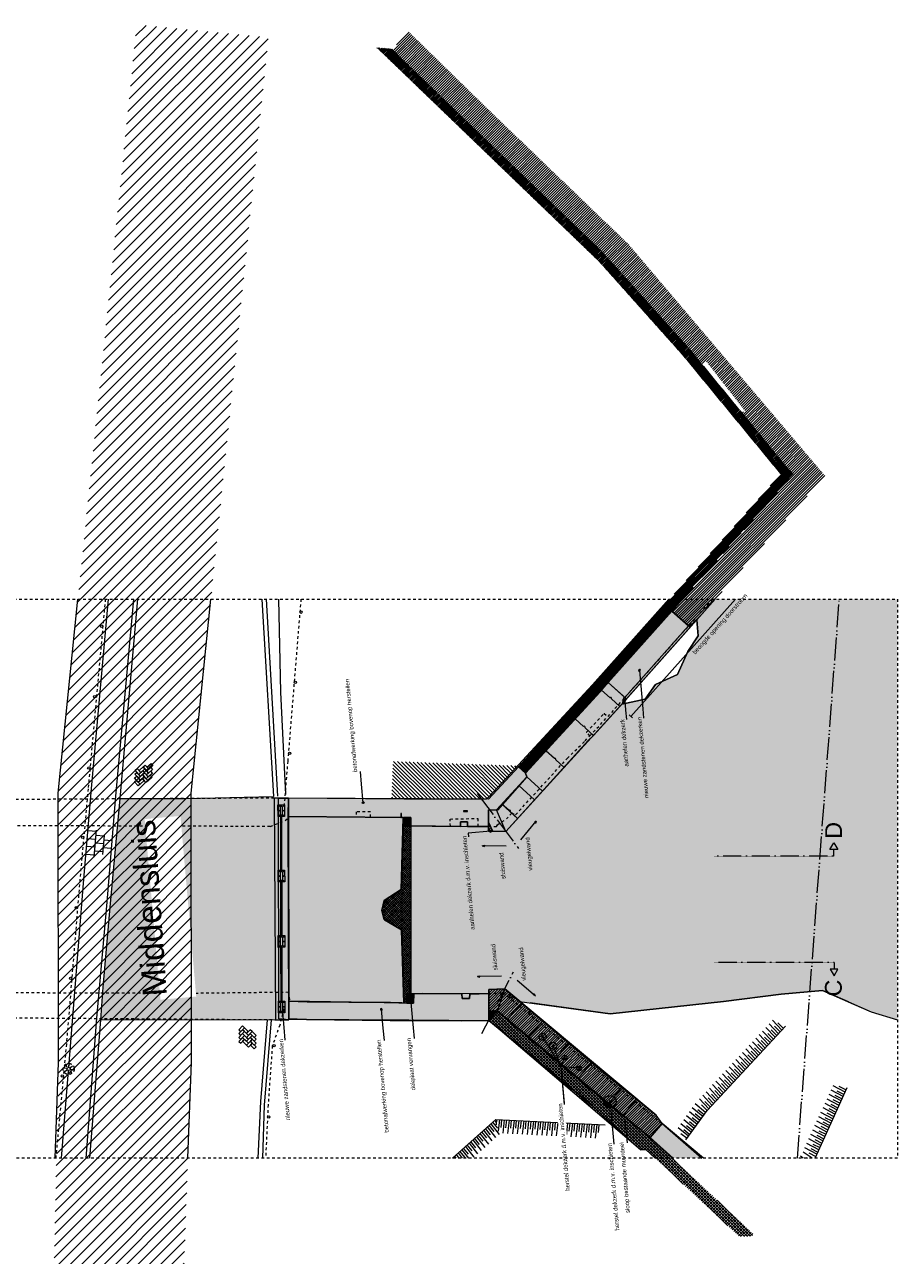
# Model space of a CAD drawing. Extents: x -251883 to 250656, y 0 to 909157.
# Tile 63 of 70: x -4299 to 28500, y 763970 to 810218. Entities that reach past the tile are written whole.
import ezdxf

# ---------------------------------------------------------------- set-up
doc = ezdxf.new("R2010")
doc.units = 0
doc.header["$MEASUREMENT"] = 0
for name, pattern in [('@L07DS2b', [6.3, 4, -1, 0.3, -1]), ('DASHDOT', [1250, 1000, -112.5, 25, -112.5]), ('DASHED', [200, 100, -100]), ('DIVIDE', [1250, 862.5, -112.5, 25, -112.5, 25, -112.5])]:
    doc.linetypes.add(name, pattern=pattern)
for name, color, linetype in [('A-0019-AFDEKVLAK', 1, 'Continuous'), ('A-0070-SYMBOOL', 8, 'Continuous'), ('A-0074--', 11, 'Continuous'), ('A-1100-TXT+MT-SO', 7, 'Continuous')]:
    doc.layers.add(name, color=color, linetype=linetype)
pattern_1 = [(45, (0, 0), (-49.497475, 49.497475), [])]

# ---------------------------------------------------------------- blocks, each defined once
blk = doc.blocks.new('M-MAATREGELEN_469')
at = {"linetype": 'Continuous', "lineweight": 5}
h = blk.add_hatch(dxfattribs=at)
h.set_pattern_fill('@AV093', color=154, style=0, pattern_type=0)
h.set_pattern_definition(pattern_1)
h.paths.add_polyline_path([(-111895, 126539), (-111275, 127191), (-108463, 124439), (-103033, 119222), (-95641, 110513), (-100708, 104818), (-101393, 105428), (-96818, 110573), (-97080, 110852), (-98739, 112883), (-98647, 112958), (-100086, 114796), (-100216, 114689), (-104046, 118974)], flags=0)
h = blk.add_hatch(dxfattribs=at)
h.set_pattern_fill('@AV106', color=231, style=0, pattern_type=0)
h.set_pattern_definition([(45, (0, 0), (-28.284271, 28.284271), [])])
h.paths.add_polyline_path([(-106886, 99333), (-107152, 99575), (-104049, 102980), (-97306, 110567), (-101000, 115054), (-104134, 118563), (-112487, 126602), (-111904, 126548), (-111420, 126073), (-104046, 118974), (-100726, 115287), (-97080, 110852), (-96818, 110573), (-103782, 102739)], flags=0)
for color, points in [(254, [(-101504, 105874), (-100996, 105874), (-101393, 105428), (-100768, 104872), (-103157, 102185), (-103782, 102739), (-104088, 102394), (-106886, 99333), (-106842, 99202), (-107978, 97960), (-108279, 97962), (-108284, 97329), (-109074, 97335), (-109072, 97511), (-109332, 97513), (-109334, 97337), (-111201, 97352), (-111201, 97672), (-115816, 97708), (-115801, 98398), (-111448, 98364), (-108367, 98358), (-108245, 98470), (-104368, 102652)]), (111, [(-92916, 90070), (-93903, 90367), (-94564, 90657), (-95726, 91167), (-97283, 91026), (-99445, 90752), (-103708, 90288), (-107114, 90758), (-107672, 91232), (-108275, 91203), (-108274, 91063), (-108979, 91035), (-108995, 90870), (-109266, 90870), (-109281, 91039), (-110767, 91056), (-111198, 91051), (-111201, 97352), (-109334, 97337), (-109332, 97513), (-109072, 97511), (-109074, 97335), (-108284, 97329), (-108285, 97154), (-107635, 97149), (-103267, 101933), (-102390, 102115), (-102006, 102670), (-101176, 103044), (-100790, 103911), (-100400, 104497), (-100452, 105100), (-99763, 105874), (-92916, 105874)]), (8, [(-99763, 105874), (-103347, 101844), (-104342, 100753), (-104532, 100566), (-107635, 97149), (-108285, 97154), (-108279, 97962), (-107948, 97948), (-106842, 99202), (-106886, 99333), (-103782, 102739), (-103157, 102185), (-100768, 104872), (-101393, 105428), (-100996, 105874)]), (254, [(-101393, 105428), (-100708, 104818), (-103094, 102128), (-103782, 102739)]), (254, [(-115783, 90069), (-116288, 90073), (-116341, 98402), (-115801, 98398), (-115816, 97708)]), (111, [(-111560, 94968), (-112206, 94550), (-112293, 94182), (-112194, 93831), (-111555, 93442), (-111461, 90701), (-111966, 90717), (-115102, 90745), (-115786, 90768), (-115816, 97708), (-111485, 97674)]), (8, [(-111471, 97354), (-111469, 97674), (-111201, 97672), (-111204, 97352)]), (8, [(-102204, 85651), (-104418, 87439), (-107957, 90397), (-107956, 90414), (-108273, 90404), (-108275, 91203), (-107672, 91232), (-107114, 90758), (-103955, 88075), (-101976, 86487), (-101760, 86167)]), (254, [(-111966, 90717), (-111098, 90690), (-111087, 91043), (-110767, 91056), (-109281, 91039), (-109266, 90870), (-108995, 90870), (-108979, 91035), (-108274, 91063), (-108270, 90045), (-111972, 90047), (-115117, 90075), (-115783, 90098), (-115786, 90768), (-115102, 90745)]), (8, [(-111356, 90698), (-111350, 91033), (-111087, 91043), (-111098, 90690)]), (254, [(-102020, 84874), (-102369, 85200), (-102564, 85183), (-104609, 87031), (-108270, 90045), (-107957, 90397), (-104418, 87439), (-102204, 85651), (-101345, 84874)]), (254, [(-101345, 84874), (-102204, 85651), (-101760, 86167), (-100201, 84874)]), (254, [(-100267, 84874), (-101375, 84874), (-102204, 85651), (-101760, 86167)])]:
    blk.add_hatch(color=color, dxfattribs=at).paths.add_polyline_path(points, flags=0)
h = blk.add_hatch(dxfattribs=at)
h.set_pattern_fill('@AV093', color=154, style=0, pattern_type=0)
h.set_pattern_definition(pattern_1)
h.paths.add_polyline_path([(-103249, 101953), (-103185, 102209), (-103094, 102128)], flags=0)
h = blk.add_hatch(dxfattribs=at)
h.set_pattern_fill('@GA03b', color=92, style=0, pattern_type=0)
h.set_pattern_definition([(135, (0, 0), (-70.71068, -70.71068), [])])
h.paths.add_polyline_path([(-107189, 99609), (-111872, 99779), (-111923, 98377), (-108367, 98358)], flags=0)
h = blk.add_hatch(dxfattribs=at)
h.set_pattern_fill('@AV065', color=51, style=0, pattern_type=0)
h.set_pattern_definition([(45, (0, 0), (-42.426407, 42.426407), []), (135, (0, 0), (-42.426407, -42.426407), [])])
h.paths.add_polyline_path([(-111461, 90701), (-111555, 93442), (-112198, 93838), (-112293, 94182), (-112206, 94550), (-111560, 94968), (-111471, 97354), (-111201, 97352), (-111198, 91051), (-111350, 91033), (-111356, 90698)], flags=0)
h = blk.add_hatch(dxfattribs=at)
h.set_pattern_fill('@AV093', color=154, style=0, pattern_type=0)
h.set_pattern_definition(pattern_1)
h.paths.add_polyline_path([(-108123, 97153), (-108282, 97507), (-108285, 97154)], flags=0)
h = blk.add_hatch(dxfattribs=at)
h.set_pattern_fill('@AV093', color=154, style=0, pattern_type=0)
h.set_pattern_definition(pattern_1)
h.paths.add_polyline_path([(-102204, 85651), (-101760, 86167), (-101976, 86487), (-107672, 91232), (-108275, 91203), (-108273, 90404), (-107956, 90414)], flags=0)
h = blk.add_hatch(dxfattribs=at)
h.set_pattern_fill('@AV103', color=213, style=0, pattern_type=0)
h.set_pattern_definition([(135, (0, 0), (-56.568542, -56.568542), []), (45, (0, 0), (-56.568542, 56.568542), [])])
h.paths.add_polyline_path([(-98298, 81988), (-98465, 81930), (-98867, 81933), (-102369, 85200), (-102564, 85183), (-108270, 90045), (-108273, 90404), (-107956, 90414), (-102204, 85651)], flags=0)
h = blk.add_hatch(dxfattribs=at)
h.set_pattern_fill('@AV093', color=154, style=0, pattern_type=0)
h.set_pattern_definition(pattern_1)
h.paths.add_polyline_path([(-106130, 89365, 1), (-106367, 89495, 1)], flags=0)
h = blk.add_hatch(dxfattribs=at)
h.set_pattern_fill('@AV093', color=154, style=0, pattern_type=0)
h.set_pattern_definition(pattern_1)
h.paths.add_polyline_path([(-105736, 89023, 1), (-105973, 89153, 1)], flags=0)
h = blk.add_hatch(dxfattribs=at)
h.set_pattern_fill('@AV093', color=154, style=0, pattern_type=0)
h.set_pattern_definition(pattern_1)
h.paths.add_polyline_path([(-105348, 88605, 1), (-105506, 88692, 1)], flags=0)
h = blk.add_hatch(dxfattribs=at)
h.set_pattern_fill('@AV093', color=154, style=0, pattern_type=0)
h.set_pattern_definition(pattern_1)
h.paths.add_polyline_path([(-104786, 88203, 1), (-104944, 88289, 1)], flags=0)
h = blk.add_hatch(dxfattribs=at)
h.set_pattern_fill('@AV093', color=154, style=0, pattern_type=0)
h.set_pattern_definition(pattern_1)
h.paths.add_polyline_path([(-103507, 86880, 1), (-103923, 87098, 1)], flags=0)
at = {"color": 7, "linetype": 'DASHED', "lineweight": 0}
blk.add_lwpolyline([(-149916, 84874), (-149916, 105874), (-92916, 105874), (-92916, 84874)], close=True, dxfattribs=at)
at = {"color": 251, "linetype": 'Continuous', "lineweight": 5}
for points in [[(-124569, 84874), (-124444, 88465), (-124458, 98580), (-123927, 103775), (-123712, 105874)], [(-107062, 96833), (-106485, 97530), (-106518, 97451), (-106539, 97464)], [(-107062, 96833), (-106485, 97530), (-106556, 97483), (-106539, 97464)], [(-107613, 96589), (-108518, 96602), (-108437, 96626), (-108433, 96601)], [(-107613, 96589), (-108518, 96602), (-108437, 96576), (-108433, 96601)], [(-107791, 91703), (-108696, 91694), (-108615, 91720), (-108611, 91695)], [(-107791, 91703), (-108696, 91694), (-108615, 91670), (-108611, 91695)], [(-107206, 91559), (-106516, 90973), (-106562, 91044), (-106581, 91028)], [(-107206, 91559), (-106516, 90973), (-106594, 91007), (-106581, 91028)]]:
    blk.add_lwpolyline(points, dxfattribs=at)
at = {"color": 251, "linetype": 'DASHED', "lineweight": 5}
for points in [[(-122684, 105874), (-123330, 98744), (-123637, 95354), (-124146, 89150), (-124547, 84874)], [(-115333, 105874), (-115828, 99786), (-116001, 97656)]]:
    blk.add_lwpolyline(points, dxfattribs=at)
at = {"color": 8, "linetype": 'Continuous', "lineweight": 5}
for points in [[(-124056, 88291), (-123488, 95358), (-123197, 98758), (-122562, 105874)], [(-121625, 105874), (-122298, 98471), (-122625, 94487), (-123013, 90127), (-123418, 84874)], [(-121467, 105874), (-122140, 98381)], [(-116804, 105874), (-116365, 98463)], [(-116640, 105874), (-116210, 98472)], [(-116176, 105874), (-116094, 102380), (-115915, 98539)], [(-101504, 105874), (-104368, 102652), (-108245, 98470), (-108367, 98358)], [(-100996, 105874), (-101393, 105428), (-100768, 104872), (-103157, 102185), (-103782, 102739), (-106886, 99333), (-106842, 99202), (-107948, 97948), (-108279, 97962), (-108285, 97154), (-107635, 97149), (-104532, 100566), (-104342, 100753), (-103347, 101844), (-99763, 105874)], [(-103782, 102739), (-106886, 99333), (-107152, 99575), (-104049, 102980), (-101477, 105874)], [(-100995, 105874), (-103782, 102739)], [(-102935, 101469), (-98996, 105874)], [(-101393, 105428), (-100997, 105874)], [(-99803, 105831), (-99852, 105874)], [(-103267, 101933), (-102390, 102115), (-102006, 102670), (-101176, 103044), (-100790, 103911), (-100400, 104497), (-100454, 105115)], [(-101393, 105428), (-100708, 104818)], [(-108284, 97329), (-108279, 97962), (-107978, 97960), (-106842, 99202), (-106886, 99333), (-104088, 102394), (-103782, 102739)], [(-103782, 102739), (-103094, 102128)], [(-103935, 101595), (-103935, 101580)], [(-102872, 101412), (-102998, 101525)], [(-104608, 100880), (-104594, 100879)], [(-104483, 100731), (-104475, 100737)], [(-106886, 99333), (-107189, 99609)], [(-106842, 99202), (-106252, 98663)], [(-107146, 98870), (-106555, 98331)], [(-122140, 98381), (-122497, 94438), (-122770, 91297), (-122868, 90063)], [(-122140, 98381), (-119656, 98387), (-116365, 98463)], [(-107780, 98176), (-107189, 97637)], [(-109689, 97610), (-109694, 97615)], [(-107635, 97149), (-107978, 97960)], [(-123029, 97149), (-123331, 97173)], [(-123025, 97198), (-123108, 96183)], [(-111202, 97352), (-111198, 92952)], [(-111201, 97352), (-111198, 91051)], [(-109334, 97337), (-109332, 97513), (-109072, 97511), (-109074, 97335)], [(-123053, 96850), (-123355, 96874)], [(-122756, 96675), (-123065, 96700)], [(-122732, 96974), (-123041, 96999)], [(-122730, 96996), (-122789, 96281)], [(-122435, 96799), (-122744, 96824)], [(-123102, 96252), (-123404, 96276)], [(-123078, 96551), (-123380, 96575)], [(-122781, 96376), (-123090, 96401)], [(-122460, 96500), (-122769, 96525)], [(-112293, 94182), (-112295, 94188)], [(-112198, 93838), (-112193, 93831)], [(-111555, 93442), (-111557, 93451)], [(-111529, 92690), (-111460, 90701)], [(-111199, 92952), (-111198, 91051)], [(-107672, 91232), (-108275, 91203), (-108274, 91063), (-108979, 91035), (-108995, 90870), (-109266, 90870), (-109281, 91039)], [(-107672, 91232), (-107957, 90397), (-108270, 90045)], [(-100201, 84874), (-101760, 86167), (-101976, 86487), (-103955, 88075), (-107672, 91232)], [(-94750, 90739), (-95726, 91167), (-97283, 91026), (-99445, 90752)], [(-111966, 90717), (-115102, 90745), (-115786, 90768)], [(-111356, 90698), (-114785, 90742)], [(-111966, 90717), (-111356, 90698)], [(-111356, 90698), (-111380, 90715)], [(-111350, 91033), (-111361, 91046)], [(-110767, 91056), (-111350, 91033), (-111356, 90698)], [(-111356, 90698), (-111098, 90690), (-111087, 91043)], [(-110767, 91056), (-109281, 91039)], [(-109281, 91039), (-109281, 91039)], [(-109266, 90870), (-109266, 90870)], [(-108995, 90870), (-108995, 90870)], [(-108979, 91035), (-108979, 91035)], [(-108274, 91063), (-108270, 90045)], [(-107454, 91046), (-107516, 90973), (-107422, 90893), (-107359, 90966)], [(-99445, 90752), (-103708, 90288), (-106711, 90702)], [(-94750, 90739), (-93903, 90367), (-92916, 90070)], [(-108273, 90404), (-107956, 90414)], [(-102020, 84874), (-102369, 85200), (-102564, 85183), (-108270, 90045), (-108273, 90404), (-107956, 90414), (-102204, 85651), (-101375, 84874)], [(-108271, 90302), (-108181, 90409)], [(-108271, 90371), (-108242, 90405)], [(-108270, 90098), (-108006, 90412)], [(-108270, 90166), (-108065, 90410)], [(-108270, 90234), (-108124, 90408)], [(-101345, 84874), (-102204, 85651), (-104418, 87439), (-107957, 90397)], [(-106715, 90419), (-106777, 90345), (-106683, 90265), (-106621, 90339)], [(-122868, 90063), (-123278, 84874)], [(-116288, 90073), (-119453, 90053), (-122868, 90063)], [(-116936, 84874), (-116842, 86998), (-116592, 90071)], [(-116766, 84874), (-116699, 86860), (-116439, 90072)], [(-108270, 90045), (-109293, 90019), (-110779, 90036), (-111972, 90047), (-115117, 90075), (-115809, 90099)], [(-102020, 84874), (-102369, 85200), (-102564, 85183), (-104609, 87031), (-108270, 90045)], [(-106259, 90032), (-106783, 89416)], [(-124112, 88292), (-124171, 88372)], [(-124048, 88307), (-124033, 88406)], [(-104415, 88465), (-104926, 87863)], [(-124330, 84874), (-124067, 88148)], [(-124145, 88236), (-124244, 88251)], [(-124130, 88173), (-124210, 88114)], [(-124074, 88139), (-124089, 88040)], [(-124011, 88155), (-123952, 88074)], [(-123993, 88273), (-123912, 88333)], [(-123977, 88210), (-123878, 88195)], [(-101375, 84874), (-102204, 85651), (-101760, 86167), (-100267, 84874)], [(-101999, 85889), (-101953, 85942)]]:
    blk.add_lwpolyline(points, dxfattribs=at)
at = {"color": 254, "linetype": 'Continuous', "lineweight": 5}
for points in [[(-101504, 105874), (-104368, 102652), (-108245, 98470), (-108367, 98358), (-111448, 98364), (-115801, 98398), (-115816, 97708), (-111201, 97672), (-111201, 97352), (-109334, 97337), (-109332, 97513), (-109072, 97511), (-109074, 97335), (-108284, 97329), (-108279, 97962), (-107978, 97960), (-106842, 99202), (-106886, 99333), (-104088, 102394), (-103782, 102739), (-103157, 102185), (-100768, 104872), (-101393, 105428), (-100996, 105874)], [(-101345, 84874), (-102204, 85651), (-104418, 87439), (-107957, 90397), (-108270, 90045), (-104609, 87031), (-102564, 85183), (-102369, 85200), (-102020, 84874)], [(-100201, 84874), (-101760, 86167), (-102204, 85651), (-101345, 84874)]]:
    blk.add_lwpolyline(points, dxfattribs=at)
at = {"color": 111, "linetype": 'Continuous', "lineweight": 5}
blk.add_lwpolyline([(-99763, 105874), (-100452, 105100), (-100400, 104497), (-100790, 103911), (-101176, 103044), (-102006, 102670), (-102390, 102115), (-103267, 101933), (-107635, 97149), (-108285, 97154), (-108284, 97329), (-109074, 97335), (-109072, 97511), (-109332, 97513), (-109334, 97337), (-111201, 97352), (-111198, 91051), (-110767, 91056), (-109281, 91039), (-109266, 90870), (-108995, 90870), (-108979, 91035), (-108274, 91063), (-108275, 91203), (-107672, 91232), (-107114, 90758), (-103708, 90288), (-99445, 90752), (-97283, 91026), (-95726, 91167), (-94564, 90657), (-93903, 90367), (-92916, 90070)], dxfattribs=at)
at = {"color": 8, "linetype": 'DASHED', "lineweight": 5}
for points in [[(-99874, 105874), (-103804, 101457)], [(-104475, 100737), (-104594, 100879), (-103935, 101580), (-103804, 101457)], [(-104483, 100731), (-103804, 101457)], [(-108284, 97329), (-107985, 97329), (-107948, 97399), (-107612, 97615), (-107401, 97844), (-107262, 97775), (-105323, 99892), (-104650, 100552), (-104475, 100737)], [(-116484, 97333), (-115925, 97561), (-115816, 97643)], [(-112716, 97684), (-112721, 97884), (-113259, 97888), (-113256, 97688)], [(-109715, 97339), (-109722, 97612), (-108685, 97636), (-108689, 97334)], [(-116484, 97333), (-128620, 97368), (-130192, 97389)], [(-108268, 91059), (-107722, 91085), (-101760, 86167)]]:
    blk.add_lwpolyline(points, dxfattribs=at)
at = {"color": 154, "linetype": 'Continuous', "lineweight": 5}
blk.add_lwpolyline([(-99768, 105874), (-100708, 104818), (-101393, 105428), (-100997, 105874)], dxfattribs=at)
at = {"color": 1, "linetype": 'DIVIDE', "lineweight": 18}
blk.add_lwpolyline([(-96673, 84874), (-95097, 105874)], dxfattribs=at)
at = {"color": 8, "linetype": 'Continuous', "lineweight": 5}
for points in [[(-103782, 102739), (-103094, 102128), (-100708, 104818), (-101393, 105428)], [(-121426, 99290), (-121561, 99444), (-121484, 99512), (-121349, 99358)], [(-121195, 99494), (-121349, 99358), (-121416, 99435), (-121262, 99571)], [(-121136, 99272), (-121272, 99426), (-121195, 99494), (-121059, 99340)], [(-121127, 99417), (-121262, 99571), (-121185, 99638), (-121050, 99484)], [(-121127, 99417), (-120973, 99552), (-120905, 99475), (-121059, 99340)], [(-120896, 99620), (-121050, 99484), (-121118, 99561), (-120964, 99697)], [(-121453, 98857), (-121589, 99010), (-121512, 99078), (-121376, 98924)], [(-121444, 99001), (-121580, 99155), (-121503, 99223), (-121367, 99069)], [(-121435, 99146), (-121570, 99300), (-121493, 99367), (-121358, 99213)], [(-121444, 99001), (-121290, 99137), (-121223, 99060), (-121376, 98924)], [(-121435, 99146), (-121281, 99281), (-121213, 99204), (-121367, 99069)], [(-121426, 99290), (-121272, 99426), (-121204, 99349), (-121358, 99213)], [(-121155, 98983), (-121290, 99137), (-121213, 99204), (-121078, 99050)], [(-121146, 99127), (-121281, 99281), (-121204, 99349), (-121069, 99195)], [(-121146, 99127), (-120992, 99263), (-120924, 99186), (-121078, 99050)], [(-121136, 99272), (-120982, 99407), (-120915, 99330), (-121069, 99195)], [(-115816, 97708), (-115801, 98398), (-116341, 98402), (-116288, 90073), (-115783, 90069)], [(-111204, 97352), (-111201, 97672), (-111469, 97674), (-111471, 97354)], [(-101760, 86167), (-101976, 86487), (-103955, 88075), (-107114, 90758), (-107672, 91232), (-108275, 91203), (-108273, 90404), (-107956, 90414), (-107957, 90397), (-104418, 87439), (-102204, 85651)], [(-111098, 90690), (-111087, 91043), (-111350, 91033), (-111356, 90698)], [(-117527, 89840), (-117671, 89694), (-117598, 89622), (-117454, 89768)], [(-117526, 89695), (-117380, 89552), (-117308, 89625), (-117454, 89768)], [(-117526, 89695), (-117670, 89549), (-117597, 89477), (-117453, 89623)], [(-117525, 89550), (-117668, 89404), (-117595, 89332), (-117452, 89478)], [(-117523, 89405), (-117667, 89259), (-117594, 89187), (-117450, 89333)], [(-117525, 89550), (-117378, 89407), (-117307, 89480), (-117453, 89623)], [(-117523, 89405), (-117377, 89262), (-117305, 89335), (-117452, 89478)], [(-117304, 89190), (-117450, 89333), (-117522, 89260), (-117376, 89117)], [(-117236, 89698), (-117380, 89552), (-117307, 89480), (-117163, 89626)], [(-117235, 89553), (-117378, 89407), (-117305, 89335), (-117162, 89481)], [(-117234, 89408), (-117377, 89262), (-117304, 89190), (-117160, 89336)], [(-117232, 89263), (-117376, 89117), (-117303, 89045), (-117159, 89191)], [(-117235, 89553), (-117089, 89409), (-117017, 89482), (-117163, 89626)], [(-117234, 89408), (-117087, 89264), (-117015, 89337), (-117162, 89481)], [(-117232, 89263), (-117086, 89119), (-117014, 89192), (-117160, 89336)], [(-117013, 89047), (-117159, 89191), (-117231, 89118), (-117085, 88974)]]:
    blk.add_lwpolyline(points, close=True, dxfattribs=at)
for points in [[(-103347, 101844), (-103664, 102126, 0.999342), (-103716, 102173), (-104034, 102455)], [(-104342, 100753), (-104655, 101040, 0.999342), (-104707, 101087), (-105021, 101374)], [(-105442, 99549), (-105756, 99835, 0.999342), (-105808, 99882), (-106121, 100169)], [(-107189, 97637), (-107459, 97883, 0.999342), (-107510, 97930), (-107780, 98176)], [(-107045, 90699), (-107280, 90421, 0.999342), (-107326, 90367), (-107573, 90076)], [(-105269, 89190), (-105499, 88919, 0.999342), (-105544, 88866), (-105785, 88582)], [(-103279, 87532), (-103498, 87259, 0.999342), (-103542, 87204), (-103772, 86917)], [(-102733, 87094), (-102953, 86820, 0.999342), (-102997, 86765), (-103228, 86478)], [(-101760, 86167), (-101953, 85942, 0.999342), (-101999, 85889), (-102204, 85651)]]:
    blk.add_lwpolyline(points, format="xyb", dxfattribs=at)
at = {"color": 154, "linetype": 'Continuous', "lineweight": 5}
for points in [[(-103249, 101953), (-103185, 102209), (-103094, 102128)], [(-108123, 97153), (-108282, 97507), (-108285, 97154)], [(-102204, 85651), (-101760, 86167), (-101976, 86487), (-107672, 91232), (-108275, 91203), (-108273, 90404), (-107956, 90414)]]:
    blk.add_lwpolyline(points, close=True, dxfattribs=at)
at = {"color": 251, "linetype": 'DASHDOT', "lineweight": 5}
for points in [[(-108714, 98576), (-107149, 96506)], [(-108530, 89555), (-107348, 91866)]]:
    blk.add_lwpolyline(points, dxfattribs=at)
at = {"color": 254, "linetype": 'Continuous', "lineweight": 5}
for points in [[(-115816, 97708), (-115801, 98398), (-116341, 98402), (-116288, 90073), (-115783, 90069)], [(-115102, 90745), (-115786, 90768), (-115783, 90098), (-115117, 90075), (-111972, 90047), (-108270, 90045), (-108274, 91063), (-108979, 91035), (-108995, 90870), (-109266, 90870), (-109281, 91039), (-110767, 91056), (-111087, 91043), (-111098, 90690), (-111966, 90717)]]:
    blk.add_lwpolyline(points, close=True, dxfattribs=at)
at = {"color": 111, "linetype": 'Continuous', "lineweight": 5}
blk.add_lwpolyline([(-111485, 97674), (-115816, 97708), (-115786, 90768), (-115102, 90745), (-111966, 90717), (-111461, 90701), (-111555, 93442), (-112194, 93831), (-112293, 94182), (-112206, 94550), (-111560, 94968)], close=True, dxfattribs=at)
at = {"color": 2, "linetype": 'Continuous', "lineweight": 5}
blk.add_lwpolyline([(-111461, 90701), (-111555, 93442), (-112198, 93838), (-112293, 94182), (-112206, 94550), (-111560, 94968), (-111471, 97354), (-111201, 97352), (-111198, 91051), (-111350, 91033), (-111356, 90698)], close=True, dxfattribs=at)
at = {"color": 9, "linetype": 'Continuous', "lineweight": 5}
for points in [[(-100864, 85563), (-100070, 86659), (-97119, 89835)], [(-97512, 89412), (-97862, 89782)], [(-97388, 89546), (-97737, 89916)], [(-97263, 89680), (-97612, 90050)], [(-97535, 89825), (-97325, 89613)], [(-97411, 89959), (-97200, 89747)], [(-97887, 89009), (-98236, 89379)], [(-97762, 89143), (-98112, 89513)], [(-98035, 89287), (-97824, 89076)], [(-97637, 89277), (-97987, 89647)], [(-97910, 89422), (-97700, 89210)], [(-97785, 89556), (-97575, 89344)], [(-97660, 89690), (-97450, 89478)], [(-98386, 88472), (-98735, 88842)], [(-98261, 88606), (-98611, 88976)], [(-98136, 88740), (-98486, 89110)], [(-98409, 88885), (-98199, 88673)], [(-98011, 88875), (-98361, 89244)], [(-98284, 89019), (-98074, 88807)], [(-98159, 89153), (-97949, 88941)], [(-98760, 88069), (-99110, 88439)], [(-98635, 88203), (-98985, 88573)], [(-98908, 88348), (-98698, 88136)], [(-98510, 88338), (-98860, 88707)], [(-98783, 88482), (-98573, 88270)], [(-98658, 88616), (-98448, 88404)], [(-98534, 88750), (-98323, 88539)], [(-99259, 87532), (-99609, 87902)], [(-99134, 87666), (-99484, 88036)], [(-99010, 87801), (-99359, 88170)], [(-99282, 87945), (-99072, 87733)], [(-98885, 87935), (-99235, 88305)], [(-99158, 88079), (-98947, 87867)], [(-99033, 88214), (-98823, 88002)], [(-99634, 87129), (-99983, 87499)], [(-99509, 87263), (-99859, 87633)], [(-99384, 87398), (-99734, 87768)], [(-99657, 87542), (-99447, 87330)], [(-99532, 87676), (-99322, 87464)], [(-99407, 87811), (-99197, 87599)], [(-96010, 84874), (-94804, 87526)], [(-94958, 87185), (-95407, 87425)], [(-94882, 87352), (-95331, 87592)], [(-95111, 87569), (-94844, 87435)], [(-100008, 86726), (-100358, 87096)], [(-99883, 86861), (-100233, 87231)], [(-100156, 87005), (-99946, 86793)], [(-99758, 86995), (-100108, 87365)], [(-100031, 87139), (-99821, 86927)], [(-99906, 87274), (-99696, 87062)], [(-99782, 87408), (-99571, 87196)], [(-95110, 86851), (-95559, 87092)], [(-95034, 87018), (-95483, 87258)], [(-95339, 87069), (-95072, 86934)], [(-95263, 87236), (-94996, 87101)], [(-95187, 87402), (-94920, 87268)], [(-100338, 86286), (-100731, 86609)], [(-100231, 86435), (-100625, 86758)], [(-100520, 86544), (-100285, 86360)], [(-100124, 86584), (-100518, 86907)], [(-100413, 86693), (-100178, 86509)], [(-100281, 86871), (-100070, 86659)], [(-95338, 86351), (-95787, 86591)], [(-95262, 86517), (-95711, 86758)], [(-95186, 86684), (-95635, 86925)], [(-95566, 86568), (-95300, 86434)], [(-95490, 86735), (-95224, 86600)], [(-95414, 86902), (-95148, 86767)], [(-109638, 84874), (-108009, 86328), (-103903, 86117)], [(-108329, 86042), (-108015, 85641)], [(-108071, 85873), (-108260, 86104)], [(-108192, 86164), (-107878, 85764)], [(-107934, 85995), (-108124, 86226)], [(-108055, 86287), (-108000, 86215)], [(-107982, 86128), (-107963, 86326)], [(-107872, 86321), (-107923, 85888)], [(-107808, 86019), (-107780, 86316)], [(-107689, 86312), (-107748, 85806)], [(-107625, 86010), (-107597, 86307)], [(-107506, 86302), (-107565, 85797)], [(-107442, 86001), (-107414, 86298)], [(-107323, 86293), (-107382, 85787)], [(-107259, 85991), (-107231, 86288)], [(-107140, 86284), (-107199, 85778)], [(-107076, 85982), (-107048, 86279)], [(-106957, 86274), (-107016, 85768)], [(-106893, 85972), (-106865, 86270)], [(-106774, 86265), (-106833, 85759)], [(-106710, 85963), (-106682, 86260)], [(-106591, 86255), (-106650, 85750)], [(-106526, 85954), (-106499, 86251)], [(-106408, 86246), (-106467, 85740)], [(-106343, 85944), (-106316, 86241)], [(-106225, 86236), (-106284, 85731)], [(-106160, 85935), (-106133, 86232)], [(-106042, 86227), (-106101, 85721)], [(-105977, 85925), (-105950, 86223)], [(-105859, 86218), (-105918, 85712)], [(-105794, 85916), (-105767, 86213)], [(-105676, 86208), (-105735, 85703)], [(-105611, 85906), (-105584, 86204)], [(-105493, 86199), (-105552, 85693)], [(-105428, 85897), (-105401, 86194)], [(-105309, 86189), (-105368, 85684)], [(-105245, 85888), (-105218, 86185)], [(-105126, 86180), (-105185, 85674)], [(-105062, 85878), (-105035, 86175)], [(-104943, 86171), (-105002, 85665)], [(-104879, 85869), (-104852, 86166)], [(-104760, 86161), (-104819, 85655)], [(-104696, 85859), (-104669, 86157)], [(-104577, 86152), (-104636, 85646)], [(-104513, 85850), (-104485, 86147)], [(-104394, 86142), (-104453, 85637)], [(-104330, 85840), (-104302, 86138)], [(-104211, 86133), (-104270, 85627)], [(-104147, 85831), (-104119, 86128)], [(-100658, 85839), (-101052, 86162)], [(-100551, 85988), (-100945, 86311)], [(-100840, 86097), (-100605, 85914)], [(-100445, 86137), (-100838, 86460)], [(-100733, 86246), (-100498, 86062)], [(-100627, 86395), (-100391, 86211)], [(-95566, 85850), (-96014, 86091)], [(-95490, 86017), (-95938, 86257)], [(-95414, 86184), (-95863, 86424)], [(-95794, 86068), (-95528, 85933)], [(-95718, 86235), (-95452, 86100)], [(-95642, 86401), (-95376, 86267)], [(-108618, 85385), (-108807, 85615)], [(-108739, 85676), (-108425, 85275)], [(-108481, 85507), (-108671, 85737)], [(-108602, 85798), (-108288, 85397)], [(-108344, 85629), (-108534, 85860)], [(-108466, 85920), (-108152, 85519)], [(-108207, 85751), (-108397, 85982)], [(-100765, 85690), (-101159, 86013)], [(-101054, 85799), (-100819, 85616)], [(-100947, 85948), (-100712, 85764)], [(-95793, 85350), (-96242, 85590)], [(-95717, 85517), (-96166, 85757)], [(-95642, 85683), (-96090, 85924)], [(-96022, 85567), (-95755, 85433)], [(-95946, 85734), (-95680, 85600)], [(-95870, 85901), (-95604, 85766)], [(-109165, 84897), (-109354, 85127)], [(-109286, 85188), (-109040, 84874)], [(-109028, 85019), (-109217, 85249)], [(-109149, 85310), (-108835, 84909)], [(-108891, 85141), (-109081, 85371)], [(-109013, 85432), (-108699, 85031)], [(-108754, 85263), (-108944, 85493)], [(-108876, 85554), (-108562, 85153)], [(-96117, 84874), (-96460, 85099)], [(-95945, 85016), (-96394, 85256)], [(-95869, 85183), (-96318, 85423)], [(-96174, 85234), (-95907, 85099)], [(-96098, 85400), (-95831, 85266)], [(-109620, 84874), (-109628, 84883)], [(-109560, 84944), (-109505, 84874)], [(-109383, 84874), (-109491, 85005)], [(-109423, 85066), (-109273, 84874)], [(-96451, 84874), (-96551, 84940)], [(-96333, 84897), (-96296, 84874)], [(-96250, 85067), (-95983, 84932)]]:
    blk.add_lwpolyline(points, dxfattribs=at)
at = {"color": 8, "linetype": 'Continuous', "lineweight": 5}
for centre, radius in [((-115326, 105387), 45), ((-122820, 104860), 45), ((-115540, 102747), 45), ((-123077, 102212), 45), ((-115757, 100083), 45), ((-123301, 99532), 45), ((-123533, 96926), 45), ((-123771, 94278), 45), ((-123988, 91629), 45), ((-116342, 89094), 45), ((-124302, 87960), 45), ((-124061, 88223), 60), ((-116541, 86420), 45)]:
    blk.add_circle(centre, radius, dxfattribs=at)
at = {"color": 154, "linetype": 'Continuous', "lineweight": 5}
for centre, radius in [((-106249, 89430), 135), ((-105855, 89088), 135), ((-105427, 88649), 90.1), ((-104865, 88246), 90.1), ((-103715, 86989), 235)]:
    blk.add_circle(centre, radius, dxfattribs=at)
at = {"color": 8, "linetype": 'DASHED', "lineweight": 5}
blk.add_circle((-124061, 88223), 210, dxfattribs=at)
at = {"layer": 'A-0070-SYMBOOL', "color": 8, "linetype": 'Continuous', "lineweight": 5}
for points in [[(-102606, 103165), (-102583, 103177), (-102575, 103203), (-102587, 103227), (-102613, 103235), (-102636, 103222), (-102644, 103197), (-102632, 103173)], [(-102607, 103175), (-102590, 103184), (-102585, 103202), (-102593, 103219), (-102612, 103225), (-102629, 103216), (-102634, 103198), (-102626, 103181)], [(-102608, 103185), (-102598, 103190), (-102595, 103201), (-102600, 103211), (-102611, 103215), (-102621, 103209), (-102624, 103198), (-102619, 103188)], [(-102609, 103195), (-102606, 103196), (-102604, 103200), (-102606, 103204), (-102610, 103205), (-102613, 103203), (-102614, 103199), (-102613, 103196)], [(-103159, 102027), (-103136, 102039), (-103128, 102065), (-103140, 102088), (-103165, 102096), (-103189, 102084), (-103197, 102058), (-103185, 102035)], [(-103160, 102037), (-103143, 102045), (-103137, 102064), (-103146, 102081), (-103165, 102086), (-103182, 102078), (-103187, 102059), (-103178, 102042)], [(-103161, 102047), (-103151, 102052), (-103147, 102063), (-103153, 102073), (-103164, 102076), (-103174, 102071), (-103177, 102060), (-103172, 102050)], [(-103162, 102057), (-103159, 102058), (-103157, 102062), (-103159, 102065), (-103163, 102066), (-103166, 102065), (-103167, 102061), (-103166, 102058)], [(-112994, 98261), (-112968, 98253), (-112956, 98229), (-112964, 98203), (-112988, 98191), (-113013, 98199), (-113026, 98223), (-113018, 98248)], [(-112993, 98251), (-112975, 98245), (-112966, 98228), (-112972, 98210), (-112989, 98201), (-113007, 98207), (-113016, 98224), (-113010, 98242)], [(-112992, 98241), (-112981, 98237), (-112976, 98227), (-112979, 98216), (-112990, 98211), (-113001, 98214), (-113006, 98225), (-113002, 98236)], [(-112991, 98231), (-112988, 98230), (-112986, 98226), (-112987, 98223), (-112990, 98221), (-112994, 98222), (-112996, 98226), (-112995, 98229)], [(-108201, 97119), (-108177, 97131), (-108169, 97156), (-108181, 97180), (-108207, 97188), (-108231, 97176), (-108239, 97150), (-108226, 97127)], [(-108202, 97129), (-108185, 97137), (-108179, 97156), (-108188, 97173), (-108206, 97178), (-108223, 97169), (-108229, 97151), (-108220, 97134)], [(-108202, 97138), (-108192, 97144), (-108189, 97155), (-108194, 97165), (-108205, 97168), (-108215, 97163), (-108219, 97152), (-108213, 97142)], [(-108203, 97148), (-108200, 97150), (-108199, 97154), (-108201, 97157), (-108204, 97158), (-108208, 97157), (-108209, 97153), (-108207, 97150)], [(-111268, 91505), (-111244, 91518), (-111236, 91543), (-111248, 91567), (-111274, 91575), (-111298, 91562), (-111306, 91537), (-111293, 91513)], [(-111269, 91515), (-111252, 91524), (-111246, 91542), (-111255, 91559), (-111273, 91565), (-111290, 91556), (-111296, 91538), (-111287, 91521)], [(-111270, 91525), (-111259, 91530), (-111256, 91541), (-111261, 91552), (-111272, 91555), (-111282, 91550), (-111286, 91539), (-111281, 91528)], [(-111271, 91535), (-111267, 91537), (-111266, 91540), (-111268, 91544), (-111271, 91545), (-111275, 91543), (-111276, 91540), (-111274, 91536)], [(-112308, 90421), (-112284, 90433), (-112276, 90459), (-112289, 90482), (-112314, 90491), (-112338, 90478), (-112346, 90453), (-112334, 90429)], [(-112309, 90431), (-112292, 90440), (-112286, 90458), (-112295, 90475), (-112313, 90481), (-112330, 90472), (-112336, 90453), (-112327, 90436)], [(-112310, 90441), (-112300, 90446), (-112296, 90457), (-112301, 90467), (-112312, 90471), (-112323, 90465), (-112326, 90454), (-112321, 90444)], [(-112311, 90451), (-112307, 90452), (-112306, 90456), (-112308, 90459), (-112312, 90461), (-112315, 90459), (-112316, 90455), (-112314, 90452)], [(-106246, 89395), (-106222, 89408), (-106214, 89433), (-106226, 89457), (-106252, 89465), (-106275, 89453), (-106284, 89427), (-106271, 89403)], [(-106246, 89405), (-106230, 89414), (-106224, 89432), (-106233, 89449), (-106251, 89455), (-106268, 89446), (-106274, 89428), (-106265, 89411)], [(-106247, 89415), (-106237, 89420), (-106234, 89431), (-106239, 89442), (-106250, 89445), (-106260, 89440), (-106264, 89429), (-106258, 89419)], [(-106248, 89425), (-106245, 89427), (-106244, 89431), (-106245, 89434), (-106249, 89435), (-106252, 89433), (-106254, 89430), (-106252, 89426)], [(-105852, 89053), (-105828, 89066), (-105820, 89091), (-105832, 89115), (-105858, 89123), (-105882, 89111), (-105890, 89085), (-105877, 89061)], [(-105853, 89063), (-105836, 89072), (-105830, 89090), (-105839, 89107), (-105857, 89113), (-105874, 89104), (-105880, 89086), (-105871, 89069)], [(-105854, 89073), (-105843, 89078), (-105840, 89089), (-105845, 89100), (-105856, 89103), (-105866, 89098), (-105870, 89087), (-105864, 89077)], [(-105854, 89083), (-105851, 89085), (-105850, 89089), (-105852, 89092), (-105855, 89093), (-105859, 89091), (-105860, 89088), (-105858, 89084)], [(-105424, 88614), (-105401, 88626), (-105393, 88652), (-105405, 88676), (-105430, 88684), (-105454, 88671), (-105462, 88646), (-105450, 88622)], [(-105425, 88624), (-105408, 88633), (-105403, 88651), (-105411, 88668), (-105430, 88674), (-105447, 88665), (-105452, 88647), (-105444, 88630)], [(-105426, 88634), (-105416, 88639), (-105412, 88650), (-105418, 88660), (-105429, 88664), (-105439, 88658), (-105442, 88647), (-105437, 88637)], [(-105427, 88644), (-105424, 88646), (-105422, 88649), (-105424, 88653), (-105428, 88654), (-105431, 88652), (-105432, 88648), (-105431, 88645)], [(-104862, 88211), (-104838, 88224), (-104830, 88249), (-104843, 88273), (-104868, 88281), (-104892, 88269), (-104900, 88243), (-104888, 88219)], [(-104863, 88221), (-104846, 88230), (-104840, 88248), (-104849, 88265), (-104867, 88271), (-104884, 88262), (-104890, 88244), (-104881, 88227)], [(-104864, 88231), (-104854, 88237), (-104850, 88248), (-104856, 88258), (-104867, 88261), (-104877, 88256), (-104880, 88245), (-104875, 88235)], [(-104865, 88241), (-104861, 88243), (-104860, 88247), (-104862, 88250), (-104866, 88251), (-104869, 88249), (-104870, 88246), (-104868, 88242)], [(-103712, 86954), (-103688, 86966), (-103680, 86992), (-103692, 87016), (-103718, 87024), (-103742, 87011), (-103750, 86986), (-103737, 86962)], [(-103713, 86964), (-103696, 86973), (-103690, 86991), (-103699, 87008), (-103717, 87014), (-103734, 87005), (-103740, 86987), (-103731, 86970)], [(-103713, 86974), (-103703, 86979), (-103700, 86990), (-103705, 87000), (-103716, 87004), (-103726, 86999), (-103730, 86988), (-103724, 86977)], [(-103714, 86984), (-103711, 86986), (-103710, 86989), (-103712, 86993), (-103715, 86994), (-103719, 86992), (-103720, 86988), (-103718, 86985)], [(-103145, 86208), (-103121, 86221), (-103113, 86246), (-103125, 86270), (-103151, 86278), (-103174, 86266), (-103182, 86240), (-103170, 86216)], [(-103145, 86218), (-103128, 86227), (-103123, 86245), (-103131, 86262), (-103150, 86268), (-103167, 86259), (-103172, 86241), (-103164, 86224)], [(-103146, 86228), (-103136, 86234), (-103133, 86245), (-103138, 86255), (-103149, 86258), (-103159, 86253), (-103163, 86242), (-103157, 86232)], [(-103147, 86238), (-103144, 86240), (-103143, 86244), (-103144, 86247), (-103148, 86248), (-103151, 86246), (-103153, 86243), (-103151, 86239)]]:
    blk.add_lwpolyline(points, close=True, dxfattribs=at)
for points in [[(-102609, 103200), (-102483, 101755), (-102453, 101407)], [(-103162, 102061), (-103131, 101699), (-103100, 101350)], [(-112991, 98226), (-113052, 98923), (-113093, 99396)], [(-108204, 97153), (-109046, 97080), (-109034, 96946)], [(-111271, 91540), (-111151, 90173), (-111081, 89370)], [(-112311, 90456), (-112250, 89758), (-112209, 89285)], [(-103715, 86989), (-103671, 86491), (-103576, 85398)], [(-103148, 86243), (-103129, 86029), (-103077, 85441)]]:
    blk.add_lwpolyline(points, dxfattribs=at)
at = {"layer": 'A-0074--', "color": 11, "linetype": 'Continuous', "lineweight": 9}
for points in [[(-95299, 96218), (-95299, 96468), (-95449, 96468), (-95299, 96718), (-95149, 96468), (-95299, 96468)], [(-95298, 92218), (-95298, 91968), (-95448, 91968), (-95298, 91718), (-95148, 91968), (-95298, 91968)]]:
    blk.add_lwpolyline(points, dxfattribs=at)
at = {"layer": 'A-0074--', "color": 11, "linetype": '@L07DS2b', "lineweight": 9}
for points in [[(-95299, 96218), (-99799, 96217)], [(-95298, 92218), (-99798, 92217)]]:
    blk.add_lwpolyline(points, dxfattribs=at)
at = {"layer": 'A-0070-SYMBOOL', "color": 7, "linetype": 'Continuous', "attachment_point": 7, "line_spacing_factor": 0.933333}
for s, insert, char_height, rotation in [('{\\fArial|b0|i0|c12|p0;betonafwerking bovenop herstellen}', (-113163, 99390), 162, 95), ('{\\fArial|b0|i0|c12|p0;aanhelen dekzerk}', (-103016, 99591), 162, 95), ('{\\fArial|b0|i0|c12|p0;nieuwe zandstenen dekzerken}', (-102261, 98410), 162, 95), ('{\\fArial|b0|i0|c12|p0;D}', (-94999, 96868), 630, 90.0096), ('{\\fArial|b0|i0|c12|p0;aanhelen dekzerk d.m.v. inschieten}', (-108799, 93458), 162, 95), ('{\\fArial|b0|i0|c12|p0;C}', (-94998, 90942), 630, 90.0096), ('{\\fArial|b0|i0|c12|p0;nieuwe zandstenen dekzerken}', (-115739, 86304), 162, 95), ('{\\fArial|b0|i0|c12|p0;betonafwerking bovenop herstellen}', (-111978, 85840), 162, 95), ('{\\fArial|b0|i0|c12|p0;dekplaat vervangen}', (-110981, 87426), 162, 95), ('{\\fArial|b0|i0|c12|p0;sloop bestaande muurdeel}', (-102918, 82819), 162, 95), ('{\\fArial|b0|i0|c12|p0;herstel dekzerk d.m.v. inschieten}', (-103362, 82157), 162, 95)]:
    blk.add_mtext(s, dxfattribs=dict(at, insert=insert, char_height=char_height, rotation=rotation))
at = {"layer": 'A-1100-TXT+MT-SO', "color": 7, "linetype": 'Continuous', "char_height": 162, "attachment_point": 7, "line_spacing_factor": 0.933333}
for s, insert, rotation in [('{\\fArial|b0|i0|c12|p0;beoogde opening doorstroom}', (-100475, 103757), 48.1953), ('{\\fArial|b0|i0|c12|p0;vleugelwand}', (-106580, 95683), 95), ('{\\fArial|b0|i0|c12|p0;sluiswand}', (-107637, 95370), 95), ('{\\fArial|b0|i0|c12|p0;sluiswand}', (-107941, 91931), 95), ('{\\fArial|b0|i0|c12|p0;vleugelwand}', (-106824, 91547), 95)]:
    blk.add_mtext(s, dxfattribs=dict(at, insert=insert, rotation=rotation))
at = {"linetype": 'Continuous'}
for points in [[(-111578, 97675), (-111575, 97825), (-111550, 97824), (-111553, 97674)], [(-109068, 97899), (-109218, 97902), (-109218, 97927), (-109068, 97924)], [(-115942, 95250), (-116187, 95250), (-116188, 95690), (-115943, 95690)], [(-115936, 92792), (-116181, 92791), (-116182, 93231), (-115937, 93232)], [(-115931, 90333), (-116176, 90333), (-116177, 90773), (-115932, 90773)], [(-105285, 85148), (-105571, 85123), (-105728, 86916), (-105442, 86941)]]:
    blk.add_wipeout(points, dxfattribs=at).dxf.layer = 'A-0019-AFDEKVLAK'
at = {"linetype": 'Continuous', "lineweight": 5}
blk.add_hatch(color=253, dxfattribs=at).paths.add_polyline_path([(-111273, 90066), (-115783, 90098), (-115786, 90768), (-111098, 90690), (-111087, 91043), (-108274, 91063), (-108273, 90404), (-108270, 90045)], flags=0)
at = {"color": 8, "linetype": 'Continuous', "lineweight": 5}
for points in [[(-109074, 97335), (-108284, 97329), (-108285, 97154), (-107635, 97149), (-103405, 101778), (-99764, 105874)], [(-115816, 97708), (-111469, 97674), (-111471, 97354), (-109334, 97337)], [(-111486, 97634), (-111560, 94968), (-112206, 94550), (-112295, 94187), (-112194, 93831), (-111557, 93445), (-111461, 90701)], [(-111469, 97674), (-111201, 97672), (-111204, 97352)]]:
    blk.add_lwpolyline(points, dxfattribs=at)
for points in [[(-111553, 97674), (-111550, 97824), (-111575, 97825), (-111578, 97675)], [(-109068, 97924), (-109218, 97927), (-109218, 97902), (-109068, 97899)], [(-115942, 95250), (-116187, 95250), (-116188, 95690), (-115943, 95690)], [(-115936, 92792), (-116181, 92791), (-116182, 93231), (-115937, 93232)], [(-115931, 90333), (-116176, 90333), (-116177, 90773), (-115932, 90773)], [(-108270, 90045), (-108273, 90404), (-108274, 91063), (-111087, 91043), (-111098, 90690), (-115786, 90768), (-115783, 90098), (-111273, 90066)]]:
    blk.add_lwpolyline(points, close=True, dxfattribs=at)
for points in [[(-116029, 95333, -1.008068), (-116099, 95333), (-116100, 95607, -1), (-116030, 95608)], [(-116024, 92874, -1.008068), (-116094, 92875), (-116095, 93149, -1), (-116025, 93149)], [(-116018, 90416, -1.008068), (-116088, 90416), (-116089, 90691, -1), (-116019, 90691)]]:
    blk.add_lwpolyline(points, format="xyb", close=True, dxfattribs=at)
at = {"color": 251, "linetype": 'DASHED', "lineweight": 5}
blk.add_lwpolyline([(-115978, 90486), (-116125, 89871), (-116408, 89093), (-116565, 86871), (-116658, 84874)], dxfattribs=at)
at = {"color": 8, "linetype": 'DASHED', "lineweight": 5}
blk.add_lwpolyline([(-130550, 88451), (-128504, 88483), (-128507, 90163), (-116288, 90073)], dxfattribs=at)
at = {"color": 8, "linetype": 'Continuous', "lineweight": 5}
for centre in [(-116144, 95646), (-116143, 95470), (-116143, 95294), (-115986, 95646), (-115986, 95470), (-115986, 95294), (-116138, 93188), (-116138, 93011), (-115981, 93188), (-115980, 93012), (-116138, 92835), (-115980, 92836), (-116133, 90729), (-115975, 90730), (-116133, 90553), (-116132, 90377), (-115975, 90553), (-115975, 90377)]:
    blk.add_circle(centre, 15, dxfattribs=at)
at = {"layer": 'A-0070-SYMBOOL', "color": 8, "linetype": 'Continuous', "lineweight": 5}
for points in [[(-116021, 90326), (-115997, 90338), (-115989, 90364), (-116001, 90387), (-116027, 90395), (-116051, 90383), (-116059, 90357), (-116046, 90334)], [(-116022, 90336), (-116005, 90344), (-115999, 90363), (-116008, 90380), (-116026, 90385), (-116043, 90377), (-116049, 90358), (-116040, 90341)], [(-116023, 90346), (-116012, 90351), (-116009, 90362), (-116014, 90372), (-116025, 90375), (-116035, 90370), (-116039, 90359), (-116034, 90349)], [(-116024, 90356), (-116020, 90357), (-116019, 90361), (-116021, 90364), (-116024, 90366), (-116028, 90364), (-116029, 90360), (-116027, 90357)]]:
    blk.add_lwpolyline(points, close=True, dxfattribs=at)
for points in [[(-116024, 90361), (-115973, 89774), (-115931, 89301)], [(-106249, 89430), (-105561, 88297), (-105442, 86941)], [(-105855, 89088), (-105561, 88297), (-105442, 86941)], [(-105427, 88649), (-105561, 88297), (-105438, 86891)], [(-104865, 88246), (-105561, 88297), (-105438, 86891)]]:
    blk.add_lwpolyline(points, dxfattribs=at)
at = {"layer": 'A-0070-SYMBOOL', "color": 7, "linetype": 'Continuous', "insert": (-105225, 83650), "char_height": 162, "attachment_point": 7, "rotation": 95, "line_spacing_factor": 0.933333}
blk.add_mtext('{\\fArial|b0|i0|c12|p0;herstel dekzerk d.m.v. inschieten}', dxfattribs=at)
at = {"linetype": 'Continuous'}
for points in [[(-115947, 97709), (-116192, 97708), (-116193, 98148), (-115948, 98149)], [(-116082, 93184), (-116087, 95297), (-116042, 95298), (-116037, 93184)], [(-116077, 90726), (-116081, 92839), (-116036, 92839), (-116032, 90726)]]:
    blk.add_wipeout(points, dxfattribs=at).dxf.layer = 'A-0019-AFDEKVLAK'
at = {"linetype": 'Continuous', "lineweight": 5}
blk.add_hatch(color=253, dxfattribs=at).paths.add_polyline_path([(-111201, 97352), (-111201, 97672), (-115800, 97707), (-115801, 98398), (-108276, 98358), (-107152, 99575), (-106886, 99333), (-106842, 99202), (-107976, 97962), (-108279, 97962), (-108284, 97329)], flags=0)
at = {"color": 8, "linetype": 'DASHED', "lineweight": 5}
for points in [[(-116341, 98402), (-128509, 98331), (-128517, 99699), (-130916, 99690)], [(-115749, 90820), (-115798, 91101), (-119556, 91059), (-130020, 91092), (-130265, 91090)]]:
    blk.add_lwpolyline(points, dxfattribs=at)
at = {"color": 8, "linetype": 'Continuous', "lineweight": 5}
for points in [[(-108284, 97329), (-108279, 97962), (-107976, 97962), (-106842, 99202), (-106886, 99333), (-107152, 99575), (-108276, 98358), (-115801, 98398), (-115800, 97707), (-111201, 97672), (-111201, 97352)], [(-115947, 97709), (-116192, 97708), (-116193, 98148), (-115948, 98149)]]:
    blk.add_lwpolyline(points, close=True, dxfattribs=at)
blk.add_lwpolyline([(-116035, 97791, -1.008068), (-116105, 97791), (-116105, 98066, -1), (-116035, 98066)], format="xyb", close=True, dxfattribs=at)
for points in [[(-108367, 98358), (-111448, 98364), (-115801, 98398)], [(-116082, 93184), (-116087, 95297)], [(-116037, 93184), (-116042, 95298)], [(-116077, 90726), (-116081, 92839)], [(-116032, 90726), (-116036, 92839)]]:
    blk.add_lwpolyline(points, dxfattribs=at)
for centre in [(-116149, 98104), (-115992, 98105), (-116149, 97928), (-116148, 97752), (-115991, 97929), (-115991, 97752)]:
    blk.add_circle(centre, 15, dxfattribs=at)
at = {"linetype": 'Continuous'}
blk.add_wipeout([(-116088, 95642), (-116092, 97756), (-116047, 97756), (-116043, 95643)], dxfattribs=at).dxf.layer = 'A-0019-AFDEKVLAK'
at = {"linetype": 'Continuous', "lineweight": 5}
h = blk.add_hatch(dxfattribs=at)
h.set_pattern_fill('asfalt01', color=8, style=0, pattern_type=0)
h.set_pattern_definition([(33.59901, (11, 95), (1689.81238, 1262.99988), [25.0046, -1496.5617]), (153.51384, (153.4, 62.89), (1267.35925, -841.99994), [25.0009, -918.984]), (270, (78.4, 162.9), (422.4531, -8e-14), [25, -396]), (68.13043, (253.4, 162.89), (-2112.26538, -5051.99951), [24.9989, -2243.2365]), (153.51384, (353.4, 87.89), (1267.35925, -841.99994), [25.0006, -918.9844]), (44.90129, (278.4, 12.9), (-422.4531, 4e-05), [25.0104, -571.402]), (153.51384, (53.4, 287.89), (1267.35925, -841.99994), [25.0077, -918.9773]), (44.90129, (178.4, 262.9), (-422.4531, 4e-05), [25.0059, -571.4064]), (315.09871, (378.4, 237.9), (422.4531, 4e-05), [25.0092, -571.4032]), (236.21875, (278.4, 337.89), (-1267.35925, -2105), [24.9924, -1494.5588]), (44.90129, (403.4, 362.9), (-3e-05, 421), [24.9854, -571.427]), (146.40099, (128.4, 387.89), (1689.81238, -1262.99988), [25.0005, -1496.5657]), (13.98986, (31, 399), (6336.796875, 1684), [30.0845, -1711.3824]), (326.40099, (180, 407), (2112.265625, -1262.99988), [20.0037, -1501.5625]), (123.78125, (333, 408), (1267.35925, -2105), [16.3977, -1503.1535]), (56.21875, (136, 240), (-1267.35925, -1683.99988), [21.0977, -1498.4534]), (146.40099, (242, 69), (1689.81238, -1262.99988), [30.6188, -1490.9474]), (135.09871, (85, 29), (-3e-05, -421), [22.6668, -573.7455]), (123.78125, (319, 275), (1267.35925, -2105), [13.5997, -1505.9514]), (90, (350.88, 315), (-422.4531, 3e-14), [25, -396]), (0, (55, 253), (0, 421), [10, -412.4531]), (224.90129, (144, 345), (-422.45316, -842.00006), [13.4561, -582.9562]), (303.78125, (338, 184), (1267.35925, -1683.99988), [16.6443, -1502.9069]), (0, (360, 27), (0, 421), [10, -412.4531])])
h.paths.add_polyline_path([(-116288, 90073), (-116341, 98402), (-116365, 98463), (-119656, 98387), (-122140, 98381), (-122868, 90063), (-119453, 90053)], flags=0)
blk.add_hatch(color=254, dxfattribs=at).paths.add_polyline_path([(-115783, 90069), (-116157, 90099), (-116176, 98403), (-115801, 98398)], flags=0)
at = {"color": 8, "linetype": 'Continuous', "lineweight": 5}
blk.add_lwpolyline([(-115783, 90069), (-116157, 90099), (-116176, 98403), (-115801, 98398)], close=True, dxfattribs=at)
for points in [[(-116088, 95642), (-116092, 97756)], [(-116043, 95643), (-116047, 97756)]]:
    blk.add_lwpolyline(points, dxfattribs=at)
at = {"linetype": 'Continuous'}
blk.add_wipeout([(-121204, 97612), (-119860, 97730), (-119266, 90941), (-120610, 90824)], dxfattribs=at).dxf.layer = 'A-0019-AFDEKVLAK'
at = {"linetype": 'Continuous', "lineweight": 5}
h = blk.add_hatch(dxfattribs=at)
h.set_pattern_fill('arcerin2', color=8, style=0, pattern_type=0)
h.set_pattern_definition([(45, (0, 0), (-212.13203, 212.13203), [])])
h.paths.add_polyline_path([(-125145, 56119), (-120185, 56369), (-120042, 71983), (-119818, 78160), (-119445, 88472), (-119459, 98584), (-118278, 110117), (-117657, 116196), (-116552, 126990), (-121502, 127464), (-122618, 116558), (-123927, 103775), (-124458, 98580), (-124444, 88465), (-124666, 78232), (-125003, 72379)], flags=0)
at = {"color": 251, "linetype": 'Continuous', "lineweight": 5}
blk.add_lwpolyline([(-119576, 84874), (-119445, 88472), (-119459, 98584), (-118712, 105874)], dxfattribs=at)
at = {"color": 7, "linetype": 'Continuous', "insert": (-120357, 90985), "char_height": 900, "attachment_point": 7, "rotation": 93.9211, "line_spacing_factor": 0.933333}
blk.add_mtext('{\\fArial|b0|i0|c12|p0;Middensluis}', dxfattribs=at)

msp = doc.modelspace()

# ---------------------------------------------------------------- block references
msp.add_blockref('M-MAATREGELEN_469', (121416, 682754))

doc.saveas('drawing.dxf')
